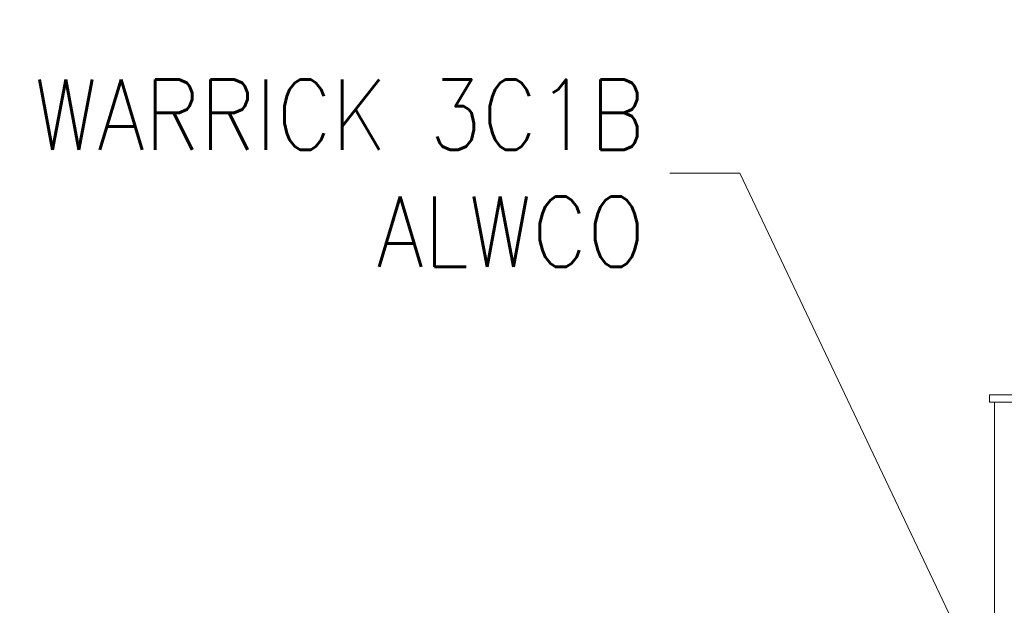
# Model space of a CAD drawing. Header units: inches. Extents: x 1 to 669, y 0 to 417.
# Tile 202 of 256: x 257 to 306, y 255 to 284. Entities that reach past the tile are written whole.
import ezdxf

# ---------------------------------------------------------------- set-up
doc = ezdxf.new("R2010")
doc.units = ezdxf.units.IN
doc.header["$LTSCALE"] = 12
doc.header["$MEASUREMENT"] = 0
doc.layers.get('0').update_dxf_attribs({"linetype": 'CONTINUOUS'})
doc.layers.add('D', color=2, linetype='CONTINUOUS')
doc.styles.get("Standard").update_dxf_attribs({"font": 'SIMPLEX.SHX', "width": 0.875})
doc.dimstyles.get("Standard").update_dxf_attribs({"dimscale": 28, "dimtxt": 0.125, "dimasz": 0.125, "dimexe": 0.04375, "dimexo": 0.0625, "dimgap": 0.04375, "dimtad": 0, "dimtih": 1, "dimtoh": 1, "dimdec": 4, "dimzin": 12, "dimdsep": 46, "dimlunit": 5, "dimtxsty": 'Standard', "dimcen": 0, "dimclrd": 256, "dimclre": 256, "dimclrt": 256, "dimadec": 1, "dimazin": 3, "dimtfac": 0.875, "dimtdec": 4, "dimtofl": 0, "dimtmove": 0, "dimatfit": 2, "dimfxl": 0, "dimtolj": 1, "dimtzin": 12, "dimlwd": 13, "dimlwe": 13, "dimarcsym": 0})

msp = doc.modelspace()

# ---------------------------------------------------------------- linework, layer by layer
at = {"lineweight": 0}
for p, q in [((358.99017, 265.15076), (305.51745, 265.15076)), ((305.51745, 264.77576), (305.51745, 265.15076)), ((305.51745, 264.77576), (358.90376, 264.77576)), ((305.76745, 252.65076), (305.76745, 264.77576))]:
    msp.add_line(p, q, dxfattribs=at)

# ---------------------------------------------------------------- texts
at = {"layer": 'D', "insert": (288.36342, 276.18), "char_height": 3.5, "attachment_point": 6}
msp.add_mtext('\\A1;WARRICK 3C1B\\PALWCO', dxfattribs=at)

# ---------------------------------------------------------------- leaders
at = {"layer": 'D', "annotation_type": 0, "has_hookline": 1, "hookline_direction": 1, "text_width": 33.25}
msp.add_leader([(311.08447, 238.32953), (293.08842, 276.18), (289.58842, 276.18)], dimstyle='Standard', override={"dimgap": 0.04375, "dimtad": 0, "dimarcsym": 1}, dxfattribs=at)

doc.saveas('drawing.dxf')
